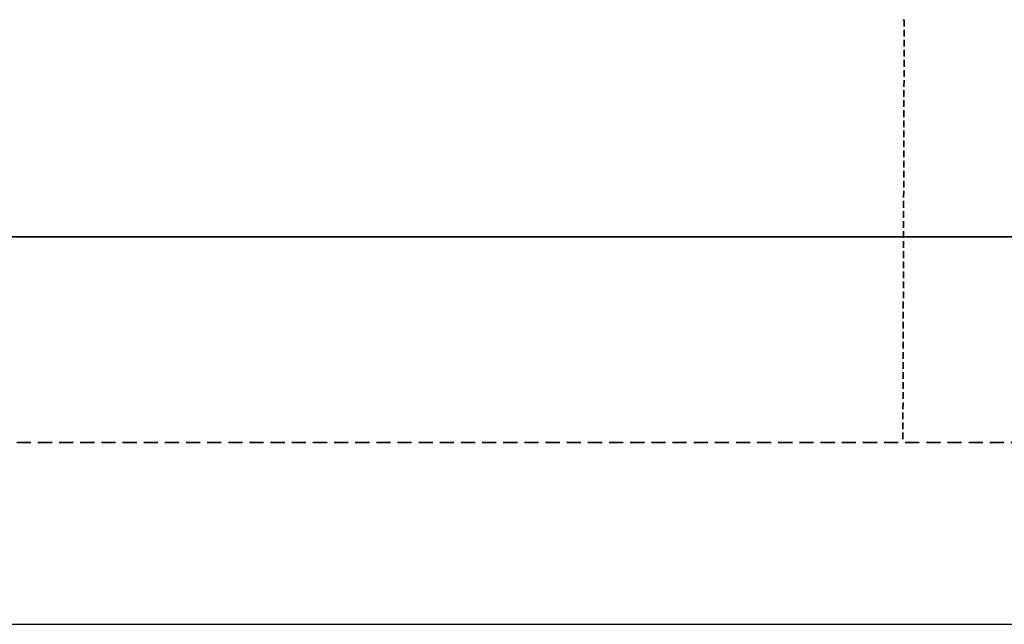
# Model space of a CAD drawing. Header units: millimetres. Extents: x 14365 to 105143, y -126377 to -22383.
# Tile 121 of 191: x 73460 to 73739, y -126377 to -126206. Entities that reach past the tile are written whole.
import ezdxf

# ---------------------------------------------------------------- set-up
doc = ezdxf.new("R2010")
doc.units = ezdxf.units.MM
doc.linetypes.add('VERDECKT', pattern=[9.525, 6.35, -3.175])
doc.linetypes.add('ČÁRKOVANÁ', pattern=[0.75, 0.5, -0.25])
for name, color, linetype, lineweight in [('UT_POTRUBI - PŘÍVOD', 1, 'Continuous', 35), ('UT_POTRUBI - ZPÁTEČKA', 5, 'ČÁRKOVANÁ', 35), ('UT_SCHÉMA_ZPÁTEČKA', 172, 'VERDECKT', 35)]:
    doc.layers.add(name, color=color, linetype=linetype, lineweight=lineweight)

msp = doc.modelspace()

# ---------------------------------------------------------------- linework, layer by layer
at = {"ltscale": 8}
msp.add_line((31841.29, -126377.19), (105085.12, -126377.19), dxfattribs=at)
at = {"color": 0, "linetype": 'Continuous', "lineweight": -2}
msp.add_arc((73710.83, -126190.52), 15.1, 269.292, 270.708, dxfattribs=at)
at = {"layer": 'UT_POTRUBI - PŘÍVOD', "ltscale": 8}
msp.add_line((74239.31, -126267.2), (72413.26, -126267.2), dxfattribs=at)
at = {"layer": 'UT_POTRUBI - ZPÁTEČKA', "linetype": 'ČÁRKOVANÁ', "ltscale": 8}
msp.add_line((74189.31, -126325.64), (72408.17, -126325.64), dxfattribs=at)
at = {"layer": 'UT_SCHÉMA_ZPÁTEČKA', "ltscale": 0.3}
msp.add_line((73711.02, -126205.62), (73710.65, -126325.64), dxfattribs=at)

doc.saveas('drawing.dxf')
